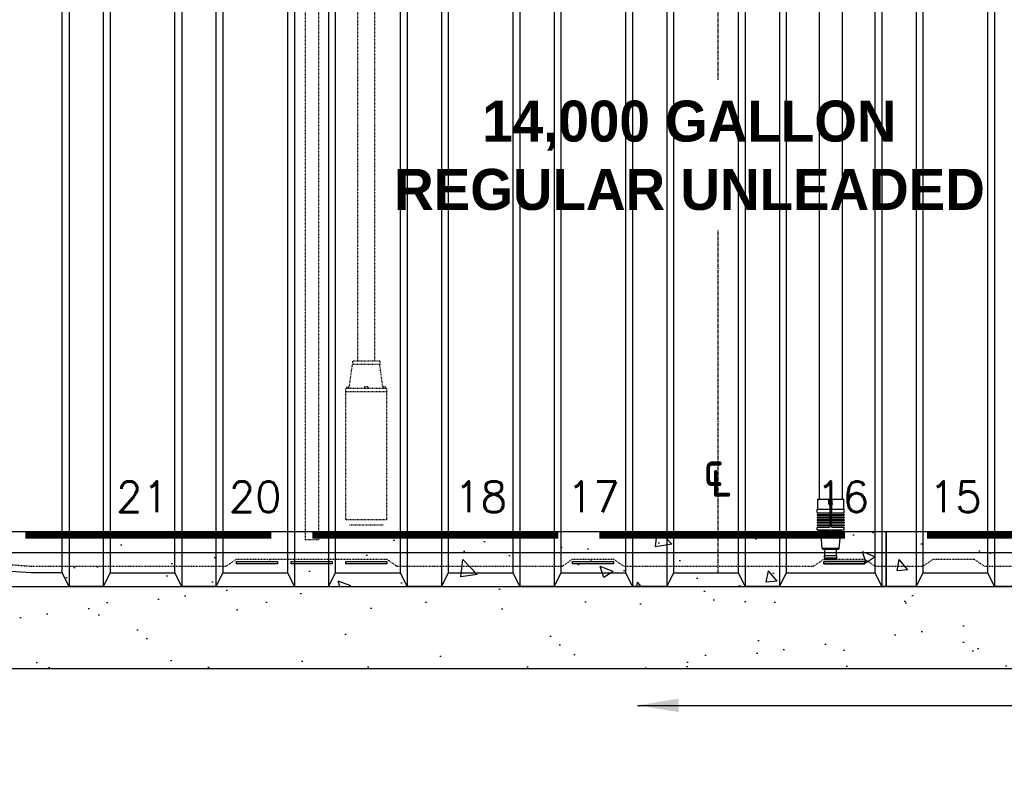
# Model space of a CAD drawing. Extents: x -169 to 6736, y -208 to 3022.
# Tile 203 of 256: x 1482 to 1626, y 762 to 875. Entities that reach past the tile are written whole.
import ezdxf
from ezdxf.enums import TextEntityAlignment as Align

# ---------------------------------------------------------------- set-up
doc = ezdxf.new("R2010")
doc.units = 0
doc.header["$MEASUREMENT"] = 0
doc.header["$PDSIZE"] = 1
for name, pattern in [('CENTER1', [0.6625, 0.5, -0.075, 0.0125, -0.075]), ('HIDDEN3', [0.1875, 0.125, -0.0625]), ('HIDDEN5', [0.05, 0.025, -0.025])]:
    doc.linetypes.add(name, pattern=pattern)
doc.layers.get('DEFPOINTS').update_dxf_attribs({"linetype": 'CONTINUOUS'})
for name, color, linetype in [('CENTERLINE', 3, 'CENTER1'), ('CONCRETE-HATCH', 2, 'CONTINUOUS'), ('DIM', 3, 'CONTINUOUS'), ('FILL-TUBE', 1, 'CONTINUOUS'), ('GALV-2-PIPE', 3, 'CONTINUOUS'), ('PEAGRAVEL-HATCH', 3, 'CONTINUOUS'), ('SUB-PUMP', 4, 'CONTINUOUS'), ('TANK-ANCHOR', 4, 'CONTINUOUS'), ('TANK-DESCRIPTION', 3, 'CONTINUOUS'), ('TANK-HOLE', 5, 'CONTINUOUS'), ('TANK-UST', 5, 'CONTINUOUS'), ('TANK-UST-RIB', 7, 'CONTINUOUS'), ('TANK-UST-RIB-NO.', 7, 'CONTINUOUS'), ('TEXT', 3, 'CONTINUOUS')]:
    doc.layers.add(name, color=color, linetype=linetype)
doc.styles.add('BOLD', font='bold', dxfattribs={"height": 7.2})
doc.styles.add('SIMPLEX', font='simplex')
doc.dimstyles.new('DIM64', dxfattribs={"dimscale": 64, "dimtxt": 0.09375, "dimasz": 0.09375, "dimexe": 0.0625, "dimexo": 0.0625, "dimgap": 0.046875, "dimtad": 1, "dimdec": 4, "dimzin": 3, "dimdsep": 46, "dimlunit": 4, "dimtxsty": 'SIMPLEX', "dimcen": 0, "dimclrd": 256, "dimclre": 256, "dimclrt": 256, "dimadec": 0, "dimazin": 0, "dimtfac": 1, "dimtdec": 4, "dimtmove": 0, "dimatfit": 3, "dimfxl": 1, "dimfrac": 2, "dimtolj": 1, "dimtzin": 0, "dimarcsym": 0})

# ---------------------------------------------------------------- blocks, each defined once
blk = doc.blocks.new('*D103')
at = {"layer": 'DEFPOINTS', "color": 0, "transparency": 16777216}
for p in [(1425.66, 854.52), (1970.41, 854.52), (1970.41, 719.02)]:
    blk.add_point(p, dxfattribs=at)
at = {"layer": 'DIM', "lineweight": -2, "transparency": 16777216}
for p, q in [((1425.66, 850.52), (1425.66, 715.02)), ((1970.41, 850.52), (1970.41, 715.02)), ((1431.66, 719.02), (1964.41, 719.02))]:
    blk.add_line(p, q, dxfattribs=at)
at = {"layer": 'DIM', "transparency": 16777216}
for points in [[(1431.66, 720.02), (1431.66, 718.02), (1425.66, 719.02)], [(1964.41, 720.02), (1964.41, 718.02), (1970.41, 719.02)]]:
    blk.add_solid(points, dxfattribs=at)
at = {"layer": 'DIM', "transparency": 16777216, "insert": (1698.04, 726.59), "char_height": 6, "attachment_point": 5, "style": 'SIMPLEX'}
blk.add_mtext('\\A1;45\'-4 3/4" (F.V. TANK LENGTH)', dxfattribs=at)
blk = doc.blocks.new('*D109')
at = {"layer": 'DEFPOINTS', "color": 0, "transparency": 16777216}
for p in [(1368.59, 978.3), (2031.81, 978.01), (1368.59, 700.52)]:
    blk.add_point(p, dxfattribs=at)
at = {"layer": 'DIM', "lineweight": -2, "transparency": 16777216}
for p, q in [((1368.59, 974.3), (1368.59, 696.52)), ((2031.81, 974.01), (2031.81, 696.52)), ((2025.81, 700.52), (1374.59, 700.52))]:
    blk.add_line(p, q, dxfattribs=at)
at = {"layer": 'DIM', "transparency": 16777216}
for points in [[(1374.59, 701.52), (1374.59, 699.52), (1368.59, 700.52)], [(2025.81, 701.52), (2025.81, 699.52), (2031.81, 700.52)]]:
    blk.add_solid(points, dxfattribs=at)
at = {"layer": 'DIM', "transparency": 16777216, "insert": (1700.2, 708.09), "char_height": 6, "attachment_point": 5, "style": 'SIMPLEX'}
blk.add_mtext('\\A1;55\'-3 1/4" (F.V. TANK SLAB)', dxfattribs=at)

msp = doc.modelspace()

# ---------------------------------------------------------------- hatches: boundary and pattern name
at = {"layer": 'CONCRETE-HATCH', "linetype": 'Continuous'}
h = msp.add_hatch(dxfattribs=at)
h.set_pattern_fill('AR-CONC', color=256, scale=2.67, style=0)
h.set_pattern_definition([(130, (1869.837, 658.424), (-19.15085, -1.6755), [2.0025, -22.0275]), (185, (1869.837, 658.424), (3.7047, 20.0835), [1.602, -17.622]), (79.5486, (1868.241, 658.284), (-15.4462, 18.408), [1.7019, -18.7205]), (133.816, (1869.837, 663.764), (-28.4953, -4.4194), [3.0038, -33.0412]), (83.3644, (1867.462, 663.396), (-24.9555, 26.009), [2.5528, -28.0807]), (188.816, (1869.837, 663.764), (-24.9555, 26.009), [2.403, -26.433]), (159, (1867.167, 662.429), (-15.9374, -10.7499), [2.0025, -22.0275]), (214, (1867.167, 662.429), (-6.4965, 19.3615), [1.602, -17.622]), (108.5486, (1865.839, 661.533), (-22.43394, 8.6116), [1.7019, -18.7205]), (142.5, (1869.837, 658.424), (-0.32467, 8.88827), [0, -17.4084, 0, -17.889, 0, -17.68875]), (172.5, (1869.837, 658.424), (-7.02396, 10.5308), [0, -10.1994, 0, -17.0079, 0, -6.74175]), (212.5, (1875.791, 658.424), (-14.25306, -0.60222), [0, -6.675, 0, -20.826, 0, -27.6345]), (222.5, (1878.461, 658.424), (-15.57107, 2.6728), [0, -8.6775, 0, -13.8306, 0, -19.6245])])
h.paths.add_polyline_path([(1434.03572, 791.52328), (1698.03572, 791.52328), (1698.03572, 799.52328), (1434.03572, 799.52328)])
at = {"layer": 'PEAGRAVEL-HATCH'}
h = msp.add_hatch(dxfattribs=at)
h.set_pattern_fill('AR-SAND', color=256, scale=7.5, style=0)
h.set_pattern_definition([(37.5, (1425.622, 779.528), (-0.47245, 14.4512), [0, -11.4, 0, -12.75, 0, -12.1875]), (7.5, (1425.622, 779.528), (13.2733, 21.1661), [0, -6.15, 0, -10.275, 0, -3.9375]), (327.5, (1416.397, 779.528), (23.35606, 0.04244), [0, -3.75, 0, -13.5, 0, -17.625]), (317.5, (1416.397, 779.528), (22.546, 6.5826), [0, -1.875, 0, -8.85, 0, -10.125])])
h.paths.add_polyline_path([(1557.91072, 791.52328), (1555.41072, 791.52328), (1491.91072, 791.52328), (1491.91072, 779.52784), (1557.91072, 779.52787)])
h.paths.add_polyline_path([(1574.41076, 791.52328), (1571.91072, 791.52328), (1557.91072, 791.52328), (1557.91072, 779.52787), (1574.41076, 779.52787)])
h.paths.add_polyline_path([(1594.41067, 791.52328), (1591.91072, 791.52328), (1574.41076, 791.52328), (1574.41076, 779.52787), (1594.41067, 779.52788)])
h.paths.add_polyline_path([(1643.91072, 791.52328), (1641.41072, 791.52328), (1594.41067, 791.52328), (1594.41067, 779.52788), (1643.91072, 779.5279)])
edge = h.paths.add_edge_path()
edge.add_line((1445.54898, 809.42919), (1445.54898, 799.52328))
edge.add_line((1445.54898, 799.52328), (1460.19179, 799.52328))
edge.add_arc((1486.72738, 854.52328), 61.06667, 227.5987192, 244.2443006, ccw=False)
h.paths.add_polyline_path([(1445.54898, 791.52328), (1445.54898, 779.52783), (1491.91072, 779.52784), (1491.91072, 791.52328)])

# ---------------------------------------------------------------- linework, layer by layer
at = {"layer": 'CENTERLINE'}
msp.add_line((1584.41072, 915.52328), (1584.41072, 793.52328), dxfattribs=at)
at = {"layer": 'FILL-TUBE', "color": 1}
for p, q in [((1599.00247, 802.83773), (1599.00247, 804.34023)), ((1599.00247, 804.34023), (1602.81936, 804.34023)), ((1600.64909, 803.62088), (1600.64909, 804.34023)), ((1601.14909, 803.62088), (1601.14909, 804.34023)), ((1602.81936, 802.83773), (1602.81936, 804.34023)), ((1598.93997, 802.36898), (1598.93997, 802.83773)), ((1598.93997, 802.83773), (1602.88186, 802.83773)), ((1598.93997, 802.05648), (1598.93997, 801.96273)), ((1598.93997, 802.05648), (1602.88186, 802.05648)), ((1598.93997, 801.96273), (1602.88186, 801.96273)), ((1598.93997, 801.68148), (1598.93997, 801.58773)), ((1598.93997, 801.68148), (1602.88186, 801.68148)), ((1598.93997, 801.58773), (1602.88186, 801.58773)), ((1598.97122, 802.33773), (1602.85061, 802.33773)), ((1598.97122, 802.08773), (1600.72342, 802.08773)), ((1598.97122, 801.71273), (1600.72342, 801.71273)), ((1600.84842, 802.21273), (1600.84842, 802.33773)), ((1600.84842, 801.83773), (1600.84842, 801.96273)), ((1600.84842, 801.46273), (1600.84842, 801.58773)), ((1600.97342, 802.21273), (1600.97342, 802.33773)), ((1600.97342, 801.83773), (1600.97342, 801.96273)), ((1600.97342, 801.46273), (1600.97342, 801.58773)), ((1601.09842, 802.08773), (1602.85061, 802.08773)), ((1601.09842, 801.71273), (1602.85061, 801.71273)), ((1602.88186, 802.36898), (1602.88186, 802.83773)), ((1602.88186, 802.05648), (1602.88186, 801.96273)), ((1602.88186, 801.68148), (1602.88186, 801.58773)), ((1598.93997, 801.30648), (1598.93997, 801.21273)), ((1598.93997, 801.30648), (1602.88186, 801.30648)), ((1598.93997, 801.21273), (1602.88186, 801.21273)), ((1598.93997, 800.93148), (1598.93997, 800.83773)), ((1598.93997, 800.93148), (1602.88186, 800.93148)), ((1598.93997, 800.83773), (1602.88186, 800.83773)), ((1598.93997, 800.55648), (1598.93997, 800.46273)), ((1598.93997, 800.55648), (1602.88186, 800.55648)), ((1598.93997, 800.46273), (1602.88186, 800.46273)), ((1598.93997, 800.21273), (1600.72342, 800.21273)), ((1598.93997, 799.85653), (1598.93997, 800.21273)), ((1598.97122, 801.33773), (1600.72342, 801.33773)), ((1598.97122, 800.96273), (1600.72342, 800.96273)), ((1598.97122, 800.58773), (1600.72342, 800.58773)), ((1600.84842, 801.08773), (1600.84842, 801.21273)), ((1600.84842, 800.71273), (1600.84842, 800.83773)), ((1600.84842, 800.33773), (1600.84842, 800.46273)), ((1600.97342, 801.08773), (1600.97342, 801.21273)), ((1600.97342, 800.71273), (1600.97342, 800.83773)), ((1600.97342, 800.33773), (1600.97342, 800.46273)), ((1601.09842, 801.33773), (1602.85061, 801.33773)), ((1601.09842, 800.96273), (1602.85061, 800.96273)), ((1601.09842, 800.58773), (1602.85061, 800.58773)), ((1601.09842, 800.21273), (1602.88186, 800.21273)), ((1602.88186, 801.30648), (1602.88186, 801.21273)), ((1602.88186, 800.93148), (1602.88186, 800.83773)), ((1602.88186, 800.55648), (1602.88186, 800.46273)), ((1602.88186, 799.85653), (1602.88186, 800.21273)), ((1598.93997, 799.85653), (1602.88186, 799.85653)), ((1599.00247, 799.79403), (1599.26161, 799.79403)), ((1602.56022, 799.79403), (1599.26161, 799.79403)), ((1599.68509, 797.08045), (1599.44888, 799.6159)), ((1599.44888, 799.6159), (1600.72342, 799.6159)), ((1600.72342, 799.5534), (1600.72342, 799.79403)), ((1600.72342, 799.5534), (1601.09842, 799.5534)), ((1601.09842, 799.5534), (1601.09842, 799.79403)), ((1601.09842, 799.6159), (1602.37295, 799.6159)), ((1602.13674, 797.08045), (1602.37295, 799.6159)), ((1602.81936, 799.79403), (1602.56022, 799.79403)), ((1602.13674, 797.08045), (1599.68509, 797.08045)), ((1599.74736, 797.02327), (1602.07447, 797.02327)), ((1600.00247, 795.71077), (1600.00247, 796.06697)), ((1600.00247, 796.06697), (1601.81936, 796.06697)), ((1600.00247, 795.71077), (1601.81936, 795.71077)), ((1600.06497, 796.06697), (1600.06497, 797.02327)), ((1601.75686, 796.06697), (1601.75686, 797.02327)), ((1601.81936, 795.71077), (1601.81936, 796.06697)), ((1600.06497, 795.64827), (1601.75686, 795.64827)), ((1600.18997, 795.52327), (1601.63186, 795.52327))]:
    msp.add_line(p, q, dxfattribs=at)
msp.add_lwpolyline([(1600.89909, 803.5198), (1600.98663, 803.57034), (1600.98663, 803.67143), (1600.89909, 803.72197), (1600.81154, 803.67143), (1600.81154, 803.57034)], close=True, dxfattribs=at)
msp.add_circle((1600.89909, 803.62088), 0.21875, dxfattribs=at)
for centre, radius, start, end in [((1600.89909, 803.62088), 0.25, 180, 0), ((1598.97122, 802.36898), 0.03125, 180, 270), ((1598.97122, 802.05648), 0.03125, 90, 180), ((1598.97122, 801.68148), 0.03125, 90, 180), ((1600.72342, 802.21273), 0.125, 270, 0), ((1600.72342, 801.83773), 0.125, 270, 0), ((1600.72342, 801.46273), 0.125, 270, 0), ((1601.09842, 802.21273), 0.125, 180, 270), ((1601.09842, 801.83773), 0.125, 180, 270), ((1601.09842, 801.46273), 0.125, 180, 270), ((1602.85061, 802.36898), 0.03125, 270, 360), ((1602.85061, 802.05648), 0.03125, 0, 90), ((1602.85061, 801.68148), 0.03125, 0, 90), ((1598.97122, 801.30648), 0.03125, 90, 180), ((1598.97122, 800.93148), 0.03125, 90, 180), ((1598.97122, 800.55648), 0.03125, 90, 180), ((1600.72342, 801.08773), 0.125, 270, 0), ((1600.72342, 800.71273), 0.125, 270, 0), ((1600.72342, 800.33773), 0.125, 270, 0), ((1601.09842, 801.08773), 0.125, 180, 270), ((1601.09842, 800.71273), 0.125, 180, 270), ((1601.09842, 800.33773), 0.125, 180, 270), ((1602.85061, 801.30648), 0.03125, 0, 90), ((1602.85061, 800.93148), 0.03125, 0, 90), ((1602.85061, 800.55648), 0.03125, 0, 90), ((1599.00247, 799.85653), 0.0625, 180, 270), ((1599.26161, 799.60653), 0.1875, 2.8624052, 90), ((1602.56022, 799.60653), 0.1875, 90, 177.1375948), ((1602.81936, 799.85653), 0.0625, 270, 0), ((1599.74736, 797.08577), 0.0625, 184.8833535, 270), ((1600.06497, 795.71077), 0.0625, 180, 270), ((1601.75686, 795.71077), 0.0625, 270, 360), ((1602.07447, 797.08577), 0.0625, 270, 355.1166465), ((1600.18997, 795.64827), 0.125, 180, 270), ((1601.63186, 795.64827), 0.125, 270, 360)]:
    msp.add_arc(centre, radius, start, end, dxfattribs=at)
at = {"layer": 'GALV-2-PIPE', "color": 1, "linetype": 'HIDDEN5'}
msp.add_lwpolyline([(1525.97362, 798.39887), (1525.97362, 922.12619), (1523.97362, 922.12619), (1523.97362, 798.39887)], close=True, dxfattribs=at)
at = {"layer": 'SUB-PUMP', "color": 1, "linetype": 'HIDDEN5'}
for p, q in [((1531.64668, 945.89552), (1531.64668, 824.52328)), ((1530.89668, 824.52328), (1530.89668, 824.02328)), ((1534.89668, 824.52328), (1530.89668, 824.52328)), ((1534.89668, 824.52328), (1534.89668, 824.02328)), ((1530.40517, 820.52328), (1530.89668, 824.02328)), ((1534.89668, 824.02328), (1530.89668, 824.02328)), ((1535.38818, 820.52328), (1534.89668, 824.02328)), ((1535.88818, 820.52328), (1529.90517, 820.52328)), ((1529.90517, 820.52328), (1529.90517, 801.27328)), ((1530.08808, 820.77328), (1530.42583, 820.77328)), ((1530.08808, 820.77328), (1530.08808, 820.52328)), ((1533.14668, 820.77328), (1532.64668, 820.77328)), ((1532.64668, 820.77328), (1532.64668, 820.52328)), ((1533.14668, 820.77328), (1533.14668, 820.52328)), ((1535.70527, 820.77328), (1535.36753, 820.77328)), ((1535.70527, 820.77328), (1535.70527, 820.52328)), ((1535.88818, 820.52328), (1535.88818, 801.27328)), ((1535.88818, 820.02328), (1529.90517, 820.02328)), ((1535.88818, 801.27328), (1529.90517, 801.27328)), ((1535.38818, 800.52328), (1530.40517, 800.52328))]:
    msp.add_line(p, q, dxfattribs=at)
at = {"layer": 'TANK-ANCHOR', "color": 1}
for p, q in [((1413.66072, 796.52328), (1609.01656, 796.52328)), ((1609.01656, 796.52328), (1957.01656, 796.52328)), ((1609.01656, 796.52328), (1783.01656, 796.52328))]:
    msp.add_line(p, q, dxfattribs=at)
at = {"layer": 'TANK-ANCHOR'}
for points in [[(1413.66072, 791.52328), (1609.01656, 791.52328), (1609.01656, 799.52328), (1413.66072, 799.52328)], [(1609.01656, 791.52328), (1783.01656, 791.52328), (1783.01656, 799.52328), (1609.01656, 799.52328)]]:
    msp.add_lwpolyline(points, close=True, dxfattribs=at)
at = {"layer": 'TANK-ANCHOR', "color": 3, "const_width": 1}
for points in [[(1519.01656, 799.02328), (1483.01656, 799.02328)], [(1561.01656, 799.02328), (1525.01656, 799.02328)], [(1603.01656, 799.02328), (1567.01656, 799.02328)], [(1651.01656, 799.02328), (1615.01656, 799.02328)]]:
    msp.add_lwpolyline(points, dxfattribs=at)
at = {"layer": 'TANK-HOLE', "linetype": 'Continuous'}
msp.add_lwpolyline([(1365.22795, 795.8305), (1368.31084, 791.52311), (1371.95115, 785.39622), (1379.57773, 779.52764), (1783.81721, 779.52778)], dxfattribs=at)
at = {"layer": 'TANK-UST'}
for p, q in [((1495.41072, 793.52328), (1504.91072, 793.52328)), ((1511.91072, 793.52328), (1521.41072, 793.52328)), ((1528.41072, 793.52328), (1537.91072, 793.52328)), ((1544.91072, 793.52328), (1554.41072, 793.52328)), ((1561.41072, 793.52328), (1570.91072, 793.52328)), ((1577.91072, 793.52328), (1587.41092, 793.52328)), ((1594.41092, 793.52328), (1607.41072, 793.52328)), ((1614.41072, 793.52328), (1623.91072, 793.52328))]:
    msp.add_line(p, q, dxfattribs=at)
msp.add_lwpolyline([(1488.41072, 793.52328), (1483.8747, 793.52328, -0.9543276), (1483.8747, 915.52328), (1488.41072, 915.52328)], format="xyb", dxfattribs=at)
at = {"layer": 'TANK-UST', "color": 2, "linetype": 'HIDDEN3'}
msp.add_lwpolyline([(1682.68027, 914.52328), (1583.66092, 914.52328), (1488.41072, 914.52328), (1483.89817, 914.52328, 0.9539575), (1483.89817, 794.52328), (1488.41072, 794.52328), (1512.41072, 794.52328), (1513.91072, 795.52328), (1535.91072, 795.52328), (1537.41072, 794.52328)], format="xyb", dxfattribs=at)
at = {"layer": 'TANK-UST', "color": 3}
for points in [[(1513.91072, 794.85661), (1513.91072, 795.18994), (1519.91072, 795.18994), (1519.91072, 794.85661)], [(1521.91072, 794.85661), (1521.91072, 795.18994), (1527.91072, 795.18994), (1527.91072, 794.85661)], [(1529.91072, 794.85661), (1529.91072, 795.18994), (1535.91072, 795.18994), (1535.91072, 794.85661)], [(1569.12027, 795.19071), (1569.12027, 794.85738), (1563.12027, 794.85738), (1563.12027, 795.19071)], [(1599.90256, 794.85661), (1599.90256, 795.18994), (1605.90256, 795.18994), (1605.90256, 794.85661)], [(1605.90823, 794.85661), (1605.90823, 795.18994), (1599.90823, 795.18994), (1599.90823, 794.85661)]]:
    msp.add_lwpolyline(points, close=True, dxfattribs=at)
at = {"layer": 'TANK-UST', "color": 2, "linetype": 'HIDDEN3'}
msp.add_lwpolyline([(1537.41072, 794.52328), (1561.61912, 794.52328), (1563.12027, 795.52404), (1569.12027, 795.52404), (1570.62142, 794.52328), (1583.66092, 794.52328), (1598.40256, 794.52328), (1599.90256, 795.52328), (1605.90256, 795.52328), (1607.40256, 794.52328), (1614.41887, 794.52328), (1615.91887, 795.52328), (1621.91887, 795.52328), (1623.41887, 794.52328), (1682.68027, 794.52328)], dxfattribs=at)
at = {"layer": 'TANK-UST-RIB', "color": 7}
for p, q in [((1489.41092, 917.52328), (1489.41092, 791.52328)), ((1494.41092, 917.52328), (1494.41092, 791.52328)), ((1527.41092, 917.52328), (1527.41092, 791.52328)), ((1522.41092, 915.94465), (1522.41092, 791.52328)), ((1505.91092, 914.58578), (1505.91092, 791.52328)), ((1510.91092, 914.58578), (1510.91092, 791.52328))]:
    msp.add_line(p, q, dxfattribs=at)
at = {"layer": 'TANK-UST-RIB', "color": 5}
for points in [[(1494.41092, 791.52328), (1489.41092, 791.52328), (1488.41092, 793.52328), (1488.41092, 915.52328), (1489.41092, 917.52328), (1494.41092, 917.52328), (1495.41092, 915.52328), (1495.41092, 793.52328)], [(1510.91092, 791.52328), (1505.91092, 791.52328), (1504.91092, 793.52328), (1504.91092, 915.52328), (1505.91092, 917.52328), (1510.91092, 917.52328), (1511.91092, 915.52328), (1511.91092, 793.52328)], [(1521.41092, 914.70619), (1521.41092, 793.52328), (1522.41092, 791.52328), (1527.41092, 791.52328), (1528.41092, 793.52328), (1528.41092, 915.52328), (1527.41092, 917.52328), (1526.44897, 917.52328), (1522.41092, 915.94465)]]:
    msp.add_lwpolyline(points, close=True, dxfattribs=at)

# ---------------------------------------------------------------- texts
at = {"layer": 'DIM', "insert": (1583.84251, 811.29781), "char_height": 6, "width": 112.2857143, "attachment_point": 2, "style": 'SIMPLEX'}
msp.add_mtext('℄', dxfattribs=at)
at = {"layer": 'TANK-UST-RIB-NO.', "style": 'SIMPLEX'}
for s, p in [('21', (1500.16072, 804.67179)), ('20', (1516.66072, 804.67179)), ('18', (1549.66072, 804.67179)), ('17', (1566.16072, 804.67179)), ('16', (1602.66072, 804.67179)), ('15', (1619.16072, 804.67179))]:
    msp.add_text(s, height=4.5, dxfattribs=at).set_placement(p, align=Align.MIDDLE)

# ---------------------------------------------------------------- dimensions: what is measured, and where the dimension line sits
at = {"layer": 'DIM'}
for base, p1, p2, text, picture, middle in [((1368.58612, 700.52328), (2031.81144, 978.01471), (1368.58612, 978.29596), '<> (F.V. TANK SLAB)', '*D109', (1700.19878, 708.09471)), ((1970.41092, 719.02328), (1425.66092, 854.52328), (1970.41092, 854.52328), '<> (F.V. TANK LENGTH)', '*D103', (1698.03592, 726.59471))]:
    dim = msp.add_linear_dim(base=base, p1=p1, p2=p2, angle=180, text=text, dimstyle='DIM64', dxfattribs=at)
    dim.commit()
    dim.dimension.update_dxf_attribs({"geometry": picture, "text_midpoint": middle})

# ---------------------------------------------------------------- leaders
at = {"layer": 'TEXT'}
msp.add_leader([(1572.63517, 774.13398), (1651.04309, 774.13398)], dimstyle='DIM64', override={"dimgap": 0.0625, "dimtad": 0}, dxfattribs=at)

# ---------------------------------------------------------------- next in the draw order: texts
at = {"layer": 'TANK-DESCRIPTION', "insert": (1536.69722, 862.67748), "char_height": 6, "width": 87.0013137, "attachment_point": 1, "style": 'BOLD', "bg_fill": 3, "box_fill_scale": 1.5, "bg_fill_color": 256, "bg_fill_transparency": 0}
msp.add_mtext('\\pi13.20166;14,000 GALLON \\P\\pi0.30616;REGULAR UNLEADED', dxfattribs=at)

# ---------------------------------------------------------------- next in the draw order: linework, layer by layer
at = {"layer": 'FILL-TUBE', "color": 1}
for p, q in [((1602.56889, 923.08497), (1602.56889, 804.34023)), ((1599.25294, 804.34023), (1599.26384, 912.29939))]:
    msp.add_line(p, q, dxfattribs=at)
at = {"layer": 'SUB-PUMP', "color": 1, "linetype": 'HIDDEN5'}
msp.add_line((1534.14668, 945.89552), (1534.14668, 824.52328), dxfattribs=at)
at = {"layer": 'TANK-UST-RIB', "color": 7}
for p, q in [((1538.91092, 917.52328), (1538.91092, 791.52328)), ((1543.91092, 917.52328), (1543.91092, 791.52328)), ((1555.41092, 917.52328), (1555.41092, 791.52328)), ((1560.41092, 917.52328), (1560.41092, 791.52328)), ((1571.91092, 917.52328), (1571.91092, 791.52328)), ((1576.91092, 917.52328), (1576.91092, 791.52328)), ((1588.41092, 917.52328), (1588.41092, 791.52328)), ((1593.41092, 917.52328), (1593.41092, 791.52328)), ((1608.41092, 917.52328), (1608.41092, 791.52328)), ((1613.41092, 917.52328), (1613.41092, 791.52328)), ((1624.91092, 917.52328), (1624.91092, 791.52328))]:
    msp.add_line(p, q, dxfattribs=at)
at = {"layer": 'TANK-UST-RIB', "color": 5}
for points in [[(1543.91092, 791.52328), (1538.91092, 791.52328), (1537.91092, 793.52328), (1537.91092, 915.52328), (1538.91092, 917.52328), (1543.91092, 917.52328), (1544.91092, 915.52328), (1544.91092, 793.52328)], [(1560.41092, 791.52328), (1555.41092, 791.52328), (1554.41092, 793.52328), (1554.41092, 915.52328), (1555.41092, 917.52328), (1560.41092, 917.52328), (1561.41092, 915.52328), (1561.41092, 793.52328)], [(1576.91092, 791.52328), (1571.91092, 791.52328), (1570.91092, 793.52328), (1570.91092, 915.52328), (1571.91092, 917.52328), (1576.91092, 917.52328), (1577.91092, 915.52328), (1577.91092, 793.52328)], [(1593.41092, 791.52328), (1588.41092, 791.52328), (1587.41092, 793.52328), (1587.41092, 915.52328), (1588.41092, 917.52328), (1593.41092, 917.52328), (1594.41092, 915.52328), (1594.41092, 793.52328)], [(1613.41092, 791.52328), (1608.41092, 791.52328), (1607.41092, 793.52328), (1607.41092, 915.52328), (1608.41092, 917.52328), (1613.41092, 917.52328), (1614.41092, 915.52328), (1614.41092, 793.52328)], [(1629.91092, 791.52328), (1624.91092, 791.52328), (1623.91092, 793.52328), (1623.91092, 915.52328), (1624.91092, 917.52328), (1629.91092, 917.52328), (1630.91092, 915.52328), (1630.91092, 793.52328)]]:
    msp.add_lwpolyline(points, close=True, dxfattribs=at)

doc.saveas('drawing.dxf')
